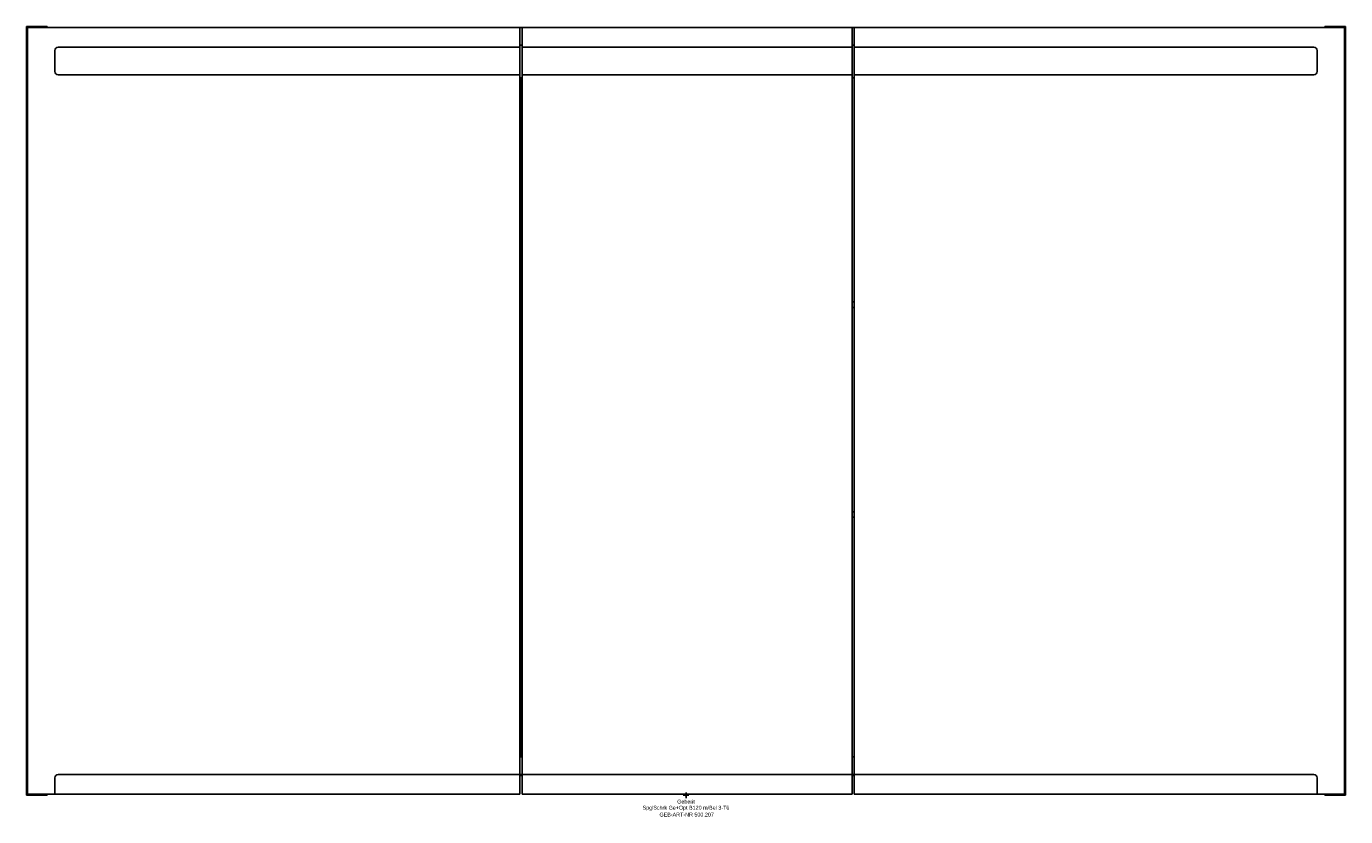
# Model space of a CAD drawing. Header units: millimetres. Extents: x -600 to 600, y -19 to 700.
import ezdxf
from ezdxf.enums import TextEntityAlignment as Align

# ---------------------------------------------------------------- set-up
doc = ezdxf.new("R2010")
doc.units = ezdxf.units.MM
doc.layers.get('0').update_dxf_attribs({"linetype": 'CONTINUOUS'})
for name, color, linetype, lineweight in [('Arbeitspunkt(DIN)', 7, 'CONTINUOUS', 25), ('GEB-ART-NR', 1, 'CONTINUOUS', 18), ('GEB-BEZUG', 2, 'CONTINUOUS', 25), ('GEB-TEXT', 5, 'CONTINUOUS', 18)]:
    doc.layers.add(name, color=color, linetype=linetype, lineweight=lineweight)
doc.layers.add('GEB-KONTUR-A', color=5, linetype='CONTINUOUS')
doc.styles.get("Standard").update_dxf_attribs({"font": 'arial.ttf'})

# ---------------------------------------------------------------- blocks, each defined once
blk = doc.blocks.new('Einfügepunkt')
at = {"layer": 'GEB-BEZUG'}
for p, q in [((-0.7, -0.7), (0.7, 0.7)), ((-0.7, 0.7), (0.7, -0.7))]:
    blk.add_line(p, q, dxfattribs=at)

msp = doc.modelspace()

# ---------------------------------------------------------------- linework, layer by layer
at = {"layer": 'Arbeitspunkt(DIN)', "ltscale": 25}
for q in [(-2.5, 0), (0, 2.5), (0, -2.5), (2.5, 0)]:
    msp.add_line((0, 0), q, dxfattribs=at)
at = {"layer": 'GEB-KONTUR-A', "ltscale": 25}
for p, q in [((-581, 700), (-600, 700)), ((-600, 700), (-600, 0)), ((-599, 1), (-599, 699)), ((-599, 699), (-151, 699)), ((-581, 699), (-581, 700)), ((-151, 699), (-149, 699)), ((-151, 681), (-151, 699)), ((-149, 699), (-149, 681)), ((-149, 699), (151, 699)), ((151, 699), (153, 699)), ((151, 681), (151, 699)), ((153, 699), (153, 681)), ((153, 699), (599, 699)), ((600, 700), (581, 700)), ((581, 700), (581, 699)), ((599, 699), (599, 1)), ((600, 0), (600, 700)), ((-574, 659), (-574, 678)), ((-571, 681), (-151, 681)), ((-151, 683), (-149, 683)), ((-151, 681), (-151, 656)), ((-149, 681), (151, 681)), ((-149, 656), (-149, 681)), ((151, 683), (153, 683)), ((151, 681), (151, 656)), ((153, 681), (571, 681)), ((153, 656), (153, 681)), ((574, 678), (574, 659)), ((-151, 656), (-571, 656)), ((-151, 19), (-151, 656)), ((-151, 653), (-150, 653)), ((-150, 653), (-150, 35)), ((-149, 653), (-150, 653)), ((151, 656), (-149, 656)), ((-149, 656), (-149, 19)), ((151, 19), (151, 656)), ((151, 653), (153, 653)), ((571, 656), (153, 656)), ((153, 656), (153, 19)), ((-151, 449.2), (-150, 449.2)), ((-151, 444.2), (-150, 444.2)), ((151, 449.2), (153, 449.2)), ((151, 444.2), (153, 444.2)), ((-151, 258.2), (-150, 258.2)), ((-151, 253.2), (-150, 253.2)), ((151, 258.2), (153, 258.2)), ((151, 253.2), (153, 253.2)), ((-151, 35), (-150, 35)), ((-150, 35), (-149, 35)), ((151, 35), (153, 35)), ((-574, 1), (-574, 16)), ((-571, 19), (-151, 19)), ((-151, 19), (-149, 19)), ((-151, 19), (-151, 1)), ((-151, 18), (-149, 18)), ((-149, 1), (-149, 19)), ((-149, 19), (151, 19)), ((151, 19), (153, 19)), ((151, 19), (151, 1)), ((151, 18), (153, 18)), ((153, 19), (571, 19)), ((153, 1), (153, 19)), ((574, 16), (574, 1)), ((-600, 0), (-581, 0)), ((-599, 1), (-574, 1)), ((-581, 0), (-581, 1)), ((-151, 1), (-574, 1)), ((151, 1), (-149, 1)), ((574, 1), (153, 1)), ((574, 1), (599, 1)), ((581, 1), (581, 0)), ((581, 0), (600, 0))]:
    msp.add_line(p, q, dxfattribs=at)
for centre, start, end in [((-571, 678), 90, 180), ((571, 678), 0, 90), ((-571, 659), 180, 270), ((571, 659), 270, 0), ((-571, 16), 90, 180), ((571, 16), 0, 90)]:
    msp.add_arc(centre, 3, start, end, dxfattribs=at)

# ---------------------------------------------------------------- block references
at = {"ltscale": 25}
msp.add_blockref('Einfügepunkt', (0, 0), dxfattribs=at)

# ---------------------------------------------------------------- texts
at = {"layer": 'GEB-ART-NR'}
msp.add_text('GEB-ART-NR 500.207', height=3.5, dxfattribs=at).set_placement((0.6, -19.3), align=Align.CENTER)
at = {"layer": 'GEB-TEXT'}
for s, p in [('SpglSchrk Ge+Opt B120 m/Bel 3-Tü', (0, -13)), ('Geberit', (0, -7.5))]:
    msp.add_text(s, height=3.5, dxfattribs=at).set_placement(p, align=Align.CENTER)

doc.saveas('drawing.dxf')
